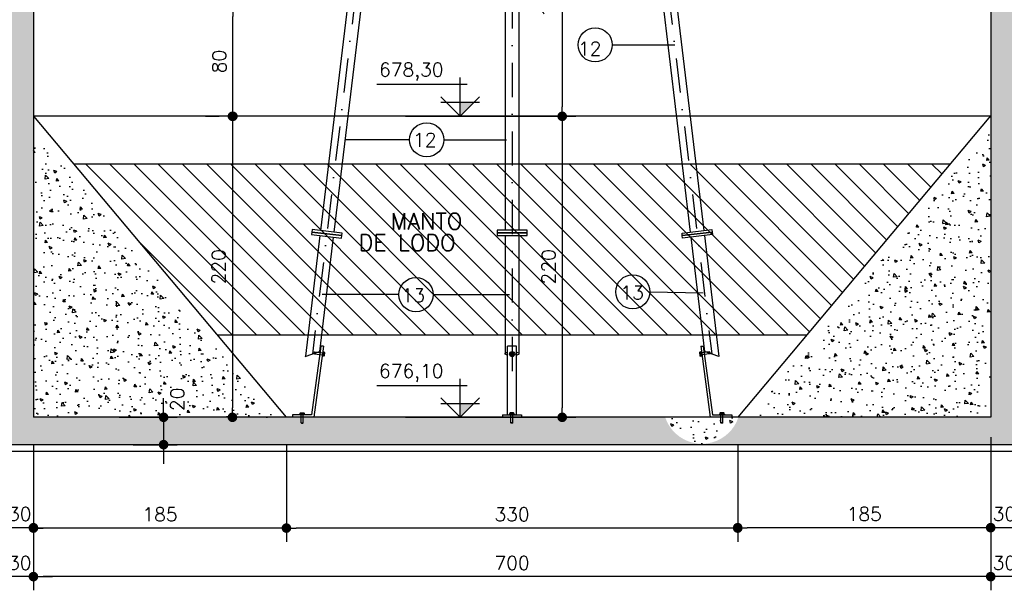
# Model space of a CAD drawing. Extents: x -5331 to -1301, y -1061 to 1809.
# Tile 16 of 25: x -3417 to -2697, y 520 to 937. Entities that reach past the tile are written whole.
import ezdxf

# ---------------------------------------------------------------- set-up
doc = ezdxf.new("R2010")
doc.units = 0
doc.header["$LTSCALE"] = 10
doc.header["$MEASUREMENT"] = 0
doc.linetypes.add('DASHDOT', pattern=[1, 0.5, -0.25, 0, -0.25])
doc.layers.get('0').update_dxf_attribs({"linetype": 'CONTINUOUS'})
doc.layers.get('DEFPOINTS').update_dxf_attribs({"linetype": 'CONTINUOUS'})
for name, color, linetype in [('ELEVAÇÃO', 2, 'CONTINUOUS'), ('HITA', 150, 'CONTINUOUS'), ('PAREDES', 5, 'CONTINUOUS')]:
    doc.layers.add(name, color=color, linetype=linetype)
doc.styles.add('ROMANS', font='romans.shx')
doc.dimstyles.new('DIM1', dxfattribs={"dimtxt": 10, "dimasz": 7, "dimexe": 10, "dimexo": 20, "dimgap": 5, "dimtad": 1, "dimdec": 0, "dimzin": 0, "dimdsep": 46, "dimtxsty": 'ROMANS', "dimblk1": 'DOT', "dimblk2": 'DOT', "dimsah": 1, "dimcen": 0, "dimclrd": 9, "dimclre": 9, "dimclrt": 3, "dimadec": 0, "dimazin": 0, "dimtfac": 1e-07, "dimtdec": 0, "dimtix": 1, "dimtmove": 2, "dimatfit": 3, "dimldrblk": 'DOT', "dimfxl": 0, "dimtolj": 1, "dimtzin": 0, "dimlwd": -1, "dimlwe": -1, "dimarcsym": 0})
pattern_1 = [(130, (-8049.486, 3786.286), (-21.517805, -1.882564), [2.25, -24.75]), (185, (-8049.486, 3786.286), (4.16254, 22.565764), [1.8, -19.8]), (79.5486, (-8051.28, 3786.13), (-17.35528, 20.683186), [1.912206, -21.03426]), (133.8158, (-8049.486, 3792.286), (-32.01723, -4.96557), [3.375, -37.125]), (83.3644, (-8052.154, 3791.872), (-28.03988, 29.22354), [2.86831, -31.55139]), (188.8158, (-8049.486, 3792.286), (-28.03986, 29.22356), [2.7, -29.7]), (159, (-8052.486, 3790.786), (-17.90721, -12.078567), [2.25, -24.75]), (214, (-8052.486, 3790.786), (-7.29946, 21.7545), [1.8, -19.8]), (108.5486, (-8053.979, 3789.78), (-25.20668, 9.675915), [1.912206, -21.03426]), (142.5, (-8049.486, 3786.286), (-0.364796, 9.986816), [0, -19.56, 0, -20.1, 0, -19.875]), (172.5, (-8049.486, 3786.286), (-7.892086, 11.832351), [0, -11.46, 0, -19.11, 0, -7.575]), (212.5, (-8042.796, 3786.286), (-16.014673, -0.676646), [0, -7.5, 0, -23.4, 0, -31.05]), (222.5, (-8039.796, 3786.286), (-17.495585, 3.00315), [0, -9.75, 0, -15.54, 0, -22.05])]

# ---------------------------------------------------------------- blocks, each defined once
blk = doc.blocks.new('DOT')
at = {"color": 0, "linetype": 'ByBlock'}
blk.add_line((-0.5, 0), (-1, 0), dxfattribs=at)
at = {"color": 0, "linetype": 'ByBlock', "const_width": 0.5}
blk.add_lwpolyline([(-0.25, 0, 1), (0.25, 0, 1)], format="xyb", close=True, dxfattribs=at)
blk = doc.blocks.new('*D22')
at = {"color": 9}
for p, q in [((-3407.41, 599.9), (-3407.41, 520.16)), ((-2707.41, 599.9), (-2707.41, 520.16)), ((-2714.41, 530.16), (-3400.41, 530.16))]:
    blk.add_line(p, q, dxfattribs=at)
at = {"layer": 'DEFPOINTS', "color": 0}
for p in [(-3407.41, 619.9), (-2707.41, 619.9), (-3407.41, 530.16)]:
    blk.add_point(p, dxfattribs=at)
at = {"color": 9, "xscale": 7, "yscale": 7, "zscale": 7, "rotation": 180}
blk.add_blockref('DOT', (-3407.41, 530.16), dxfattribs=at)
at = {"color": 9, "xscale": 7, "yscale": 7, "zscale": 7}
blk.add_blockref('DOT', (-2707.41, 530.16), dxfattribs=at)
at = {"color": 3, "insert": (-3057.41, 540.16), "char_height": 10, "attachment_point": 5, "style": 'ROMANS'}
blk.add_mtext('\\A1;700', dxfattribs=at)
blk = doc.blocks.new('_DOT')
at = {"color": 0, "linetype": 'ByBlock'}
blk.add_line((-0.5, 0), (-1, 0), dxfattribs=at)
at = {"color": 0, "linetype": 'ByBlock', "const_width": 0.5}
blk.add_lwpolyline([(-0.25, 0, 1), (0.25, 0, 1)], format="xyb", close=True, dxfattribs=at)
blk = doc.blocks.new('*D25')
at = {"color": 9}
for p, q in [((-3312.24, 653.6), (-3312.24, 660.6)), ((-3344.81, 646.6), (-3302.24, 646.6)), ((-3312.24, 646.6), (-3312.24, 626.6)), ((-3334.41, 626.6), (-3302.24, 626.6)), ((-3312.24, 619.6), (-3312.24, 612.6))]:
    blk.add_line(p, q, dxfattribs=at)
at = {"layer": 'DEFPOINTS', "color": 0}
for p in [(-3364.81, 646.6), (-3354.41, 626.6), (-3312.24, 626.6)]:
    blk.add_point(p, dxfattribs=at)
at = {"color": 9, "xscale": 7, "yscale": 7, "zscale": 7}
for p, rotation in [((-3312.24, 646.6), 270), ((-3312.24, 626.6), 90)]:
    blk.add_blockref('DOT', p, dxfattribs=dict(at, rotation=rotation))
at = {"color": 3, "insert": (-3302.24, 659.75), "char_height": 10, "attachment_point": 5, "rotation": 90, "style": 'ROMANS'}
blk.add_mtext('\\A1;20', dxfattribs=at)
blk = doc.blocks.new('*D28')
at = {"color": 9}
for p, q in [((-3407.41, 626.6), (-3407.41, 555.62)), ((-3222.41, 626.6), (-3222.41, 555.62)), ((-3229.41, 565.62), (-3400.41, 565.62))]:
    blk.add_line(p, q, dxfattribs=at)
at = {"layer": 'DEFPOINTS', "color": 0}
for p in [(-3407.41, 646.6), (-3222.41, 646.6), (-3407.41, 565.62)]:
    blk.add_point(p, dxfattribs=at)
at = {"color": 9, "xscale": 7, "yscale": 7, "zscale": 7, "rotation": 180}
blk.add_blockref('DOT', (-3407.41, 565.62), dxfattribs=at)
at = {"color": 9, "xscale": 7, "yscale": 7, "zscale": 7}
blk.add_blockref('DOT', (-3222.41, 565.62), dxfattribs=at)
at = {"color": 3, "insert": (-3314.91, 575.62), "char_height": 10, "attachment_point": 5, "style": 'ROMANS'}
blk.add_mtext('\\A1;185', dxfattribs=at)
blk = doc.blocks.new('*D32')
at = {"color": 9}
for p, q in [((-2892.41, 626.6), (-2892.41, 555.92)), ((-2707.43, 632.1), (-2707.43, 555.92)), ((-2714.43, 565.92), (-2885.41, 565.92))]:
    blk.add_line(p, q, dxfattribs=at)
at = {"layer": 'DEFPOINTS', "color": 0}
for p in [(-2707.43, 652.1), (-2892.41, 646.6), (-2892.41, 565.92)]:
    blk.add_point(p, dxfattribs=at)
at = {"color": 9, "xscale": 7, "yscale": 7, "zscale": 7, "rotation": 180}
blk.add_blockref('DOT', (-2892.41, 565.92), dxfattribs=at)
at = {"color": 9, "xscale": 7, "yscale": 7, "zscale": 7}
blk.add_blockref('DOT', (-2707.43, 565.92), dxfattribs=at)
at = {"color": 3, "insert": (-2799.92, 575.92), "char_height": 10, "attachment_point": 5, "style": 'ROMANS'}
blk.add_mtext('\\A1;185', dxfattribs=at)
blk = doc.blocks.new('*D34')
at = {"color": 9}
for p, q in [((-3261.56, 866.6), (-3271.89, 866.6)), ((-3261.89, 859.6), (-3261.89, 653.6)), ((-3260.39, 646.6), (-3271.89, 646.6))]:
    blk.add_line(p, q, dxfattribs=at)
at = {"layer": 'DEFPOINTS', "color": 0}
for p in [(-3241.56, 866.6), (-3261.89, 646.6), (-3240.39, 646.6)]:
    blk.add_point(p, dxfattribs=at)
at = {"color": 9, "xscale": 7, "yscale": 7, "zscale": 7}
for p, rotation in [((-3261.89, 866.6), 90), ((-3261.89, 646.6), 270)]:
    blk.add_blockref('DOT', p, dxfattribs=dict(at, rotation=rotation))
at = {"color": 3, "insert": (-3271.89, 756.6), "char_height": 10, "attachment_point": 5, "rotation": 90, "style": 'ROMANS'}
blk.add_mtext('\\A1;220', dxfattribs=at)
blk = doc.blocks.new('*D33')
at = {"layer": 'DEFPOINTS', "color": 0}
for p in [(-3155.29, 866.6), (-3155.29, 646.6), (-3020.75, 646.6)]:
    blk.add_point(p, dxfattribs=at)
at = {"layer": 'PAREDES', "color": 9}
for p, q in [((-3020.75, 859.6), (-3020.75, 653.6)), ((-3135.29, 646.6), (-3010.75, 646.6))]:
    blk.add_line(p, q, dxfattribs=at)
at = {"layer": 'PAREDES', "color": 9, "xscale": 7, "yscale": 7, "zscale": 7}
for p, rotation in [((-3020.75, 866.6), 90), ((-3020.75, 646.6), 270)]:
    blk.add_blockref('DOT', p, dxfattribs=dict(at, rotation=rotation))
at = {"layer": 'PAREDES', "color": 3, "insert": (-3030.75, 756.6), "char_height": 10, "attachment_point": 5, "rotation": 90, "style": 'ROMANS'}
blk.add_mtext('\\A1;220', dxfattribs=at)
blk = doc.blocks.new('*D31')
at = {"color": 9}
for p, q in [((-3222.41, 626.6), (-3222.41, 555.62)), ((-2892.41, 626.6), (-2892.41, 555.62)), ((-2899.41, 565.62), (-3215.41, 565.62))]:
    blk.add_line(p, q, dxfattribs=at)
at = {"layer": 'DEFPOINTS', "color": 0}
for p in [(-3222.41, 646.6), (-2892.41, 646.6), (-3222.41, 565.62)]:
    blk.add_point(p, dxfattribs=at)
at = {"color": 9, "xscale": 7, "yscale": 7, "zscale": 7, "rotation": 180}
blk.add_blockref('DOT', (-3222.41, 565.62), dxfattribs=at)
at = {"color": 9, "xscale": 7, "yscale": 7, "zscale": 7}
blk.add_blockref('DOT', (-2892.41, 565.62), dxfattribs=at)
at = {"color": 3, "insert": (-3057.41, 575.62), "char_height": 10, "attachment_point": 5, "style": 'ROMANS'}
blk.add_mtext('\\A1;330', dxfattribs=at)
blk = doc.blocks.new('*D29')
at = {"layer": 'DEFPOINTS', "color": 0}
for p in [(-3155.29, 1036.6), (-3155.29, 866.6), (-3020.75, 866.6)]:
    blk.add_point(p, dxfattribs=at)
at = {"layer": 'PAREDES', "color": 9}
for p, q in [((-3020.75, 1029.6), (-3020.75, 873.6)), ((-3135.29, 866.6), (-3010.75, 866.6))]:
    blk.add_line(p, q, dxfattribs=at)
at = {"layer": 'PAREDES', "color": 9, "xscale": 7, "yscale": 7, "zscale": 7}
for p, rotation in [((-3020.75, 1036.6), 90), ((-3020.75, 866.6), 270)]:
    blk.add_blockref('DOT', p, dxfattribs=dict(at, rotation=rotation))
at = {"layer": 'PAREDES', "color": 3, "insert": (-3030.75, 951.6), "char_height": 10, "attachment_point": 5, "rotation": 90, "style": 'ROMANS'}
blk.add_mtext('\\A1;170', dxfattribs=at)
blk = doc.blocks.new('*D30')
at = {"color": 9}
for p, q in [((-3241.89, 946.6), (-3251.56, 946.6)), ((-3261.56, 873.6), (-3261.56, 939.6)), ((-3281.56, 866.6), (-3271.56, 866.6))]:
    blk.add_line(p, q, dxfattribs=at)
at = {"layer": 'DEFPOINTS', "color": 0}
for p in [(-3261.89, 946.6), (-3261.56, 946.6), (-3261.56, 866.6)]:
    blk.add_point(p, dxfattribs=at)
at = {"color": 9, "xscale": 7, "yscale": 7, "zscale": 7}
for p, rotation in [((-3261.56, 946.6), 90), ((-3261.56, 866.6), 270)]:
    blk.add_blockref('DOT', p, dxfattribs=dict(at, rotation=rotation))
at = {"color": 3, "insert": (-3271.56, 906.6), "char_height": 10, "attachment_point": 5, "rotation": 90, "style": 'ROMANS'}
blk.add_mtext('\\A1;80', dxfattribs=at)
blk = doc.blocks.new('*D172')
at = {"color": 9}
for p, q in [((-2707.41, 626.6), (-2707.41, 555.92)), ((-2687.41, 626.6), (-2687.41, 555.92)), ((-2714.41, 565.92), (-2721.41, 565.92)), ((-2687.41, 565.92), (-2707.41, 565.92)), ((-2680.41, 565.92), (-2673.41, 565.92))]:
    blk.add_line(p, q, dxfattribs=at)
at = {"layer": 'DEFPOINTS', "color": 0}
for p in [(-2707.41, 646.6), (-2687.41, 646.6), (-2707.41, 565.92)]:
    blk.add_point(p, dxfattribs=at)
at = {"color": 9, "xscale": 7, "yscale": 7, "zscale": 7}
blk.add_blockref('DOT', (-2707.41, 565.92), dxfattribs=at)
at = {"color": 9, "xscale": 7, "yscale": 7, "zscale": 7, "rotation": 180}
blk.add_blockref('DOT', (-2687.41, 565.92), dxfattribs=at)
at = {"color": 3, "insert": (-2697.41, 575.92), "char_height": 10, "attachment_point": 5, "style": 'ROMANS'}
blk.add_mtext('\\A1;30', dxfattribs=at)
blk = doc.blocks.new('*D173')
at = {"color": 9}
for p, q in [((-2707.41, 626.6), (-2707.41, 520.16)), ((-2687.41, 626.6), (-2687.41, 520.16)), ((-2714.41, 530.16), (-2721.41, 530.16)), ((-2687.41, 530.16), (-2707.41, 530.16)), ((-2680.41, 530.16), (-2673.41, 530.16))]:
    blk.add_line(p, q, dxfattribs=at)
at = {"layer": 'DEFPOINTS', "color": 0}
for p in [(-2707.41, 646.6), (-2687.41, 646.6), (-2707.41, 530.16)]:
    blk.add_point(p, dxfattribs=at)
at = {"color": 9, "xscale": 7, "yscale": 7, "zscale": 7}
blk.add_blockref('DOT', (-2707.41, 530.16), dxfattribs=at)
at = {"color": 9, "xscale": 7, "yscale": 7, "zscale": 7, "rotation": 180}
blk.add_blockref('DOT', (-2687.41, 530.16), dxfattribs=at)
at = {"color": 3, "insert": (-2697.41, 540.16), "char_height": 10, "attachment_point": 5, "style": 'ROMANS'}
blk.add_mtext('\\A1;30', dxfattribs=at)
blk = doc.blocks.new('*D175')
at = {"color": 9}
for p, q in [((-3427.41, 626.6), (-3427.41, 555.92)), ((-3407.41, 626.6), (-3407.41, 555.92)), ((-3434.41, 565.92), (-3441.41, 565.92)), ((-3407.41, 565.92), (-3427.41, 565.92)), ((-3400.41, 565.92), (-3393.41, 565.92))]:
    blk.add_line(p, q, dxfattribs=at)
at = {"layer": 'DEFPOINTS', "color": 0}
for p in [(-3427.41, 646.6), (-3407.41, 646.6), (-3427.41, 565.92)]:
    blk.add_point(p, dxfattribs=at)
at = {"color": 9, "xscale": 7, "yscale": 7, "zscale": 7}
blk.add_blockref('DOT', (-3427.41, 565.92), dxfattribs=at)
at = {"color": 9, "xscale": 7, "yscale": 7, "zscale": 7, "rotation": 180}
blk.add_blockref('DOT', (-3407.41, 565.92), dxfattribs=at)
at = {"color": 3, "insert": (-3417.41, 575.92), "char_height": 10, "attachment_point": 5, "style": 'ROMANS'}
blk.add_mtext('\\A1;30', dxfattribs=at)
blk = doc.blocks.new('*D176')
at = {"color": 9}
for p, q in [((-3427.41, 626.6), (-3427.41, 520.16)), ((-3407.41, 626.6), (-3407.41, 520.16)), ((-3434.41, 530.16), (-3441.41, 530.16)), ((-3407.41, 530.16), (-3427.41, 530.16)), ((-3400.41, 530.16), (-3393.41, 530.16))]:
    blk.add_line(p, q, dxfattribs=at)
at = {"layer": 'DEFPOINTS', "color": 0}
for p in [(-3427.41, 646.6), (-3407.41, 646.6), (-3427.41, 530.16)]:
    blk.add_point(p, dxfattribs=at)
at = {"color": 9, "xscale": 7, "yscale": 7, "zscale": 7}
blk.add_blockref('DOT', (-3427.41, 530.16), dxfattribs=at)
at = {"color": 9, "xscale": 7, "yscale": 7, "zscale": 7, "rotation": 180}
blk.add_blockref('DOT', (-3407.41, 530.16), dxfattribs=at)
at = {"color": 3, "insert": (-3417.41, 540.16), "char_height": 10, "attachment_point": 5, "style": 'ROMANS'}
blk.add_mtext('\\A1;30', dxfattribs=at)

msp = doc.modelspace()

# ---------------------------------------------------------------- hatches: boundary and pattern name
h = msp.add_hatch()
h.set_pattern_fill('AR-CONC', color=9, scale=3, style=0)
h.set_pattern_definition([(130, (-7622.223, -3316.469), (-21.517805, -1.882564), [2.25, -24.75]), (185, (-7622.223, -3316.469), (4.16254, 22.565764), [1.8, -19.8]), (79.5486, (-7624.016, -3316.625), (-17.35528, 20.683186), [1.912206, -21.03426]), (133.8158, (-7622.223, -3310.469), (-32.01723, -4.96557), [3.375, -37.125]), (83.3644, (-7624.89, -3310.882), (-28.03988, 29.22354), [2.86831, -31.55139]), (188.8158, (-7622.223, -3310.47), (-28.03986, 29.22356), [2.7, -29.7]), (159, (-7625.223, -3311.969), (-17.90721, -12.078567), [2.25, -24.75]), (214, (-7625.223, -3311.969), (-7.29946, 21.7545), [1.8, -19.8]), (108.5486, (-7626.716, -3312.975), (-25.20668, 9.675915), [1.912206, -21.03426]), (142.5, (-7622.223, -3316.4686), (-0.364796, 9.986816), [0, -19.56, 0, -20.1, 0, -19.875]), (172.5, (-7622.223, -3316.469), (-7.892086, 11.832351), [0, -11.46, 0, -19.11, 0, -7.575]), (212.5, (-7615.533, -3316.469), (-16.014673, -0.676646), [0, -7.5, 0, -23.4, 0, -31.05]), (222.5, (-7612.533, -3316.469), (-17.495585, 3.00315), [0, -9.75, 0, -15.54, 0, -22.05])])
h.paths.add_polyline_path([(-4147.41, 1346.6), (-4127.41, 1346.6), (-4127.41, 1286.6), (-4147.41, 1286.6)], flags=16)
h.paths.add_polyline_path([(-4147.41, 1266.6), (-4147.41, 1286.6), (-4127.41, 1286.6), (-4127.41, 1256.6), (-4107.41, 1256.6), (-4107.41, 1276.6), (-4097.41, 1286.6), (-4097.41, 1246.6), (-4127.41, 1246.6), (-4127.41, 1201.92), (-4127.41, 1036.6), (-4147.41, 1036.6)], flags=17)
h.paths.add_polyline_path([(-4147.41, 1036.6), (-4127.86, 1036.6), (-4127.86, 1036.6), (-4127.86, 1036.6), (-4127.41, 1036.6), (-4127.41, 1007.79), (-4131.01, 1007.79), (-4131.01, 1006.43), (-4127.41, 1006.43), (-4127.41, 1002.77), (-4127.41, 946.65), (-4130.94, 946.64), (-4130.94, 945.28), (-4127.41, 945.29), (-4127.41, 943.18), (-4127.41, 866.6), (-4147.41, 866.6)], flags=17)
h.paths.add_polyline_path([(-4147.41, 866.6), (-4127.41, 866.6), (-4127.41, 831.6), (-4147.41, 831.6)], flags=17)
h.paths.add_polyline_path([(-4147.41, 831.6), (-4127.41, 831.6), (-4127.41, 706.6), (-4147.41, 706.6)], flags=17)
h.paths.add_polyline_path([(-4147.41, 706.6), (-4127.41, 706.6), (-4127.41, 646.6), (-3931.65, 646.6), (-3931.65, 642.32), (-3930.15, 642.32), (-3930.15, 646.6), (-3778.32, 646.6), (-3778.32, 642.32), (-3776.82, 642.32), (-3776.82, 646.6), (-3624.67, 646.6), (-3624.67, 642.32), (-3623.17, 642.32), (-3623.17, 646.6), (-3427.41, 646.6), (-3427.41, 945.55), (-3423.91, 945.56), (-3423.92, 946.91), (-3427.41, 946.9), (-3427.41, 1006.43), (-3424.08, 1006.43), (-3424.08, 1007.79), (-3427.41, 1007.79), (-3427.41, 1246.6), (-3457.41, 1246.6), (-3457.41, 1286.6), (-3447.41, 1276.6), (-3447.41, 1256.6), (-3427.41, 1256.6), (-3427.41, 1346.6), (-3656.74, 1346.6), (-3647.41, 1365.74), (-3647.41, 1356.6), (-3187.41, 1356.6), (-3187.41, 1401.6), (-3187.41, 1411.6), (-3177.41, 1411.6), (-3177.41, 1407.6), (-3172.41, 1407.6), (-3172.41, 1356.6), (-3142.41, 1356.6), (-3142.41, 1376.6), (-3132.41, 1366.6), (-3132.41, 1356.6), (-3128.69, 1356.6), (-3129.89, 1346.6), (-3142.41, 1346.6), (-3142.41, 1295.04), (-3152.33, 1295.04), (-3152.33, 1292.04), (-3142.41, 1292.04), (-3142.41, 1286.6), (-3157.41, 1286.6), (-3157.41, 1346.6), (-3407.41, 1346.6), (-3407.41, 1256.6), (-3387.41, 1256.6), (-3387.41, 1276.6), (-3377.41, 1286.6), (-3377.41, 1246.6), (-3407.41, 1246.6), (-3407.41, 1007.79), (-3411.01, 1007.79), (-3411.01, 1006.43), (-3407.41, 1006.43), (-3407.41, 950.25), (-3407.51, 950.18), (-3407.51, 946.65), (-3410.94, 946.64), (-3410.94, 945.28), (-3407.5, 945.29), (-3407.5, 943.18), (-3407.41, 943.18), (-3407.41, 646.6), (-3211.65, 646.6), (-3211.65, 642.32), (-3210.15, 642.32), (-3210.15, 646.6), (-3058.32, 646.6), (-3058.32, 642.32), (-3056.82, 642.32), (-3056.82, 646.6), (-2945.4, 646.6, 0.132437), (-2937.33, 634.35), (-2940.49, 626.6), (-4147.41, 626.6)])
h.paths.add_polyline_path([(-2891.88, 646.6), (-2707.41, 646.6), (-2707.41, 936.77), (-2687.41, 919.48), (-2687.41, 626.6), (-2940.49, 626.6), (-2937.33, 634.35, 0.538906)])
h.paths.add_polyline_path([(-2707.41, 992.76, 0.208186), (-2687.41, 1019.93), (-2687.41, 919.48), (-2707.41, 936.77), (-2707.41, 945.55), (-2703.97, 945.56), (-2703.98, 946.91), (-2707.41, 946.9)])
h.paths.add_polyline_path([(-2707.41, 1065.88, -0.208186), (-2687.41, 1038.71), (-2687.41, 1019.93, -0.208186), (-2707.41, 992.76), (-2707.41, 1006.43), (-2704.27, 1006.43), (-2704.27, 1007.79), (-2707.41, 1007.79)])
h.paths.add_polyline_path([(-2687.41, 1083.57), (-2687.41, 1038.71, 0.137731), (-2698.33, 1058.79)])
h.paths.add_polyline_path([(-2707.41, 1246.6), (-2737.41, 1246.6), (-2737.41, 1286.6), (-2727.41, 1276.6), (-2727.41, 1256.6), (-2707.41, 1256.6), (-2707.41, 1346.6), (-2800.23, 1346.6), (-2798.08, 1356.6), (-2687.41, 1356.6), (-2687.41, 1083.57), (-2698.33, 1058.79, 0.06849), (-2707.41, 1065.88)])
h.paths.add_polyline_path([(-2927.41, 1367.17), (-2927.41, 1356.6), (-2798.08, 1356.6), (-2800.23, 1346.6), (-2937.15, 1346.6)])
h.paths.add_polyline_path([(-2942.41, 1407.6), (-2937.41, 1407.6), (-2937.41, 1411.6), (-2927.41, 1411.6), (-2927.41, 1401.6), (-2927.41, 1367.17), (-2937.15, 1346.6), (-2957.41, 1346.6), (-2957.41, 1320.46, 0.135637), (-2972.41, 1321.04), (-2972.41, 1346.6), (-2984.94, 1346.6), (-2986.14, 1356.6), (-2982.41, 1356.6), (-2982.41, 1366.6), (-2972.41, 1376.6), (-2972.41, 1356.6), (-2942.41, 1356.6)])
h.paths.add_polyline_path([(-2972.41, 1321.04, -0.135637), (-2957.41, 1320.46), (-2957.41, 1286.6), (-2972.41, 1286.6), (-2972.41, 1292.04), (-2962.49, 1292.04), (-2962.49, 1295.04), (-2972.41, 1295.04)], flags=17)
h.paths.add_polyline_path([(-3012.41, 1407.6), (-3002.41, 1407.6), (-3002.41, 1356.6), (-3012.41, 1356.6)], flags=16)
h.paths.add_polyline_path([(-3012.41, 1356.6), (-3002.41, 1356.6), (-2996.21, 1356.6), (-2995.01, 1346.6), (-3012.41, 1346.6)], flags=16)
h.paths.add_polyline_path([(-3112.41, 1407.6), (-3102.41, 1407.6), (-3102.41, 1356.6), (-3112.41, 1356.6)], flags=16)
h.paths.add_polyline_path([(-3118.61, 1356.6), (-3112.41, 1356.6), (-3102.41, 1356.6), (-3102.41, 1346.6), (-3119.82, 1346.6)], flags=16)
h.paths.add_polyline_path([(-3662.41, 1407.6), (-3657.41, 1407.6), (-3657.41, 1411.6), (-3647.41, 1411.6), (-3647.41, 1401.6), (-3647.41, 1365.74), (-3656.74, 1346.6), (-3677.41, 1346.6), (-3677.41, 1320.46, 0.135637), (-3692.41, 1321.04), (-3692.41, 1346.6), (-3704.94, 1346.6), (-3706.14, 1356.6), (-3702.41, 1356.6), (-3702.41, 1366.6), (-3692.41, 1376.6), (-3692.41, 1356.6), (-3662.41, 1356.6)], flags=17)
h.paths.add_polyline_path([(-3692.41, 1321.04, -0.135637), (-3677.41, 1320.46), (-3677.41, 1286.6), (-3692.41, 1286.6), (-3692.41, 1292.04), (-3682.49, 1292.04), (-3682.49, 1295.04), (-3692.41, 1295.04)], flags=17)
h.paths.add_polyline_path([(-3732.41, 1407.6), (-3722.41, 1407.6), (-3722.41, 1356.6), (-3732.41, 1356.6)], flags=17)
h.paths.add_polyline_path([(-3732.41, 1356.6), (-3722.41, 1356.6), (-3716.21, 1356.6), (-3715.01, 1346.6), (-3732.41, 1346.6)], flags=17)
h.paths.add_polyline_path([(-3832.41, 1407.6), (-3822.41, 1407.6), (-3822.41, 1356.6), (-3832.41, 1356.6)], flags=17)
h.paths.add_polyline_path([(-3877.41, 1346.6), (-4127.41, 1346.6), (-4147.41, 1346.6), (-4147.41, 1356.6), (-3907.41, 1356.6), (-3907.41, 1401.6), (-3907.41, 1411.6), (-3897.41, 1411.6), (-3897.41, 1407.6), (-3892.41, 1407.6), (-3892.41, 1356.6), (-3862.41, 1356.6), (-3862.41, 1376.6), (-3852.41, 1366.6), (-3852.41, 1356.6), (-3848.69, 1356.6), (-3849.89, 1346.6), (-3862.41, 1346.6), (-3862.41, 1295.04), (-3872.33, 1295.04), (-3872.33, 1292.04), (-3862.41, 1292.04), (-3862.41, 1286.6), (-3877.41, 1286.6)], flags=17)
h.paths.add_polyline_path([(-3838.61, 1356.6), (-3832.41, 1356.6), (-3822.41, 1356.6), (-3822.41, 1346.6), (-3839.82, 1346.6)], flags=17)
h.paths.add_polyline_path([(-3294.74, 1341.72), (-3294.74, 1361.48), (-3309.74, 1361.48), (-3309.74, 1341.72)], flags=25)
at = {"linetype": 'Continuous'}
h = msp.add_hatch(dxfattribs=at)
h.set_pattern_fill('AR-CONC', color=9, scale=3, style=0)
h.set_pattern_definition(pattern_1)
h.paths.add_polyline_path([(-3407.41, 856.6), (-3232.41, 647.99), (-3232.41, 646.6), (-3407.41, 646.6)])
h.paths.add_polyline_path([(-3315.1, 699.27), (-3325.67, 676.62), (-3312.07, 670.28), (-3301.5, 692.93)], flags=24)
h = msp.add_hatch(dxfattribs=at)
h.set_pattern_fill('AR-CONC', color=9, scale=3, style=0)
h.set_pattern_definition(pattern_1)
h.paths.add_polyline_path([(-2707.41, 856.6), (-2707.41, 646.6), (-2883.58, 646.6)])
h = msp.add_hatch()
h.set_pattern_fill('ANSI31', color=3, scale=100, style=0)
h.set_pattern_definition([(135, (-9966.4, 4476.695), (8.838835, 8.838835), [])])
h.paths.add_polyline_path([(-2737.22, 831.6), (-2842.08, 706.6), (-3272.75, 706.6), (-3377.61, 831.6)])
h = msp.add_hatch()
h.set_pattern_fill('AR-CONC', color=9, scale=3, style=0)
h.set_pattern_definition([(130, (-6773.341, 422.594), (-21.517805, -1.882564), [2.25, -24.75]), (185, (-6773.34, 422.594), (4.16254, 22.56576), [1.8, -19.8]), (79.5486, (-6775.134, 422.437), (-17.35528, 20.68319), [1.9122, -21.03426]), (133.8158, (-6773.34, 428.594), (-32.01723, -4.96557), [3.375, -37.125]), (83.3644, (-6776.01, 428.18), (-28.03988, 29.22354), [2.8683, -31.5514]), (188.8158, (-6773.34, 428.594), (-28.03986, 29.22356), [2.7, -29.7]), (159, (-6776.341, 427.094), (-17.90721, -12.07857), [2.25, -24.75]), (214, (-6776.34, 427.094), (-7.29946, 21.7545), [1.8, -19.8]), (108.5486, (-6777.833, 426.087), (-25.20668, 9.67591), [1.9122, -21.03426]), (142.5, (-6773.341, 422.594), (-0.364796, 9.986816), [0, -19.56, 0, -20.1, 0, -19.875]), (172.5, (-6773.341, 422.594), (-7.892086, 11.83235), [0, -11.46, 0, -19.11, 0, -7.575]), (212.5, (-6766.651, 422.594), (-16.014673, -0.676646), [0, -7.5, 0, -23.4, 0, -31.05]), (222.5, (-6763.651, 422.594), (-17.495585, 3.00315), [0, -9.75, 0, -15.54, 0, -22.05])])
h.paths.add_polyline_path([(-2945.4, 646.6), (-2904.67, 646.6), (-2904.67, 642.6), (-2904.4, 642.32), (-2903.45, 642.32), (-2903.17, 642.6), (-2903.17, 646.6), (-2891.88, 646.6, -0.72294)])
at = {"layer": 'ELEVAÇÃO'}
for points in [[(-3095.28, 876.94), (-3085.14, 876.94), (-3095.28, 866.8)], [(-3095.34, 656.75), (-3085.19, 656.75), (-3095.34, 646.6)]]:
    msp.add_hatch(color=256, dxfattribs=at).paths.add_polyline_path(points)

# ---------------------------------------------------------------- linework, layer by layer
at = {"color": 9, "linetype": 'DASHDOT', "ltscale": 5}
for p, q in [((-3123.65, 1356.59), (-3203.42, 692.87)), ((-3057.41, 1356.6), (-3057.41, 675.37)), ((-2991.17, 1356.58), (-2911.43, 692.88))]:
    msp.add_line(p, q, dxfattribs=at)
at = {"color": 3}
for p, q in [((-3128.69, 1356.57), (-3197.47, 783.2)), ((-3118.61, 1356.6), (-3187.67, 782.02)), ((-3062.41, 1356.6), (-3062.41, 783.26)), ((-3052.41, 1356.6), (-3052.39, 783.26)), ((-2996.21, 1356.6), (-2927.16, 782.02)), ((-2986.14, 1356.57), (-2917.23, 783.21)), ((-2737.22, 831.6), (-3377.61, 831.6)), ((-3197.92, 779.42), (-3208.51, 691.2)), ((-3188.12, 778.25), (-3198.18, 694.6)), ((-3062.41, 779.46), (-3062.4, 693.31)), ((-3052.39, 779.46), (-3052.38, 693.03)), ((-2926.7, 778.25), (-2916.65, 694.6)), ((-2916.77, 779.44), (-2906.16, 691.15)), ((-2842.08, 706.6), (-3272.75, 706.6)), ((-3208.68, 691.14), (-3198.18, 694.6)), ((-2906.14, 691.14), (-2916.65, 694.6))]:
    msp.add_line(p, q, dxfattribs=at)
at = {"color": 5, "linetype": 'Continuous'}
for p, q in [((-3407.41, 1246.6), (-3407.41, 646.6)), ((-2707.41, 1246.6), (-2707.41, 646.6))]:
    msp.add_line(p, q, dxfattribs=at)
at = {"color": 9}
for p, q in [((-2984.14, 918.81), (-2938.37, 918.81)), ((-3132.33, 849.43), (-3179.57, 849.43)), ((-3107.33, 849.43), (-3061.56, 849.43)), ((-3140.2, 736.26), (-3196.19, 736.26)), ((-3115.2, 736.26), (-3059.32, 736.26)), ((-2956.65, 738.3), (-2917.6, 737.64))]:
    msp.add_line(p, q, dxfattribs=at)
at = {"color": 7}
for p, q in [((-2707.41, 866.6), (-3407.41, 866.6)), ((-3197.22, 698.71), (-3204.01, 648.48)), ((-3195.36, 698.49), (-3202.35, 646.6)), ((-3195.36, 698.49), (-3197.22, 698.71)), ((-3054.05, 698.49), (-3060.78, 698.49)), ((-3060.78, 648.48), (-3060.78, 698.49)), ((-3054.05, 648.48), (-3054.05, 698.49)), ((-2919.47, 698.49), (-2917.61, 698.71)), ((-2919.47, 698.49), (-2912.47, 646.6)), ((-2917.61, 698.71), (-2910.81, 648.48)), ((-3202.09, 694.17), (-3202.2, 693.23)), ((-3202.2, 693.23), (-3201.96, 692.92)), ((-3202.09, 694.17), (-3201.78, 694.41)), ((-3201.78, 694.41), (-3201.96, 692.92)), ((-3201.96, 692.92), (-3195.74, 692.16)), ((-3201.78, 694.41), (-3195.56, 693.65)), ((-3195.42, 694.8), (-3195.88, 691.02)), ((-3195.06, 691.32), (-3195.84, 691.42)), ((-3195.74, 692.16), (-3194.97, 692.07)), ((-3195.56, 693.65), (-3194.79, 693.56)), ((-3195.47, 694.4), (-3194.7, 694.3)), ((-3194.7, 694.3), (-3195.06, 691.32)), ((-3195.06, 691.32), (-3194.8, 691.53)), ((-3194.49, 694.03), (-3194.8, 691.53)), ((-3194.8, 691.53), (-3194.8, 691.53)), ((-3194.7, 694.3), (-3194.49, 694.03)), ((-2920.13, 694.3), (-2920.34, 694.03)), ((-2920.34, 694.03), (-2920.03, 691.53)), ((-2919.36, 694.4), (-2920.13, 694.3)), ((-2920.13, 694.3), (-2919.76, 691.32)), ((-2919.26, 693.65), (-2920.04, 693.56)), ((-2919.76, 691.32), (-2920.03, 691.53)), ((-2920.03, 691.53), (-2920.03, 691.53)), ((-2919.08, 692.16), (-2919.85, 692.07)), ((-2919.76, 691.32), (-2918.99, 691.42)), ((-2919.4, 694.8), (-2918.94, 691.02)), ((-2913.05, 694.41), (-2919.26, 693.65)), ((-2912.87, 692.92), (-2919.08, 692.16)), ((-2912.74, 694.17), (-2913.05, 694.41)), ((-2913.05, 694.41), (-2912.87, 692.92)), ((-2912.62, 693.23), (-2912.87, 692.92)), ((-2912.74, 694.17), (-2912.62, 693.23)), ((-3218.03, 648.48), (-3218.03, 646.61)), ((-3204.01, 648.48), (-3218.03, 648.48)), ((-3212.81, 648.86), (-3212.81, 648.48)), ((-3212.81, 648.86), (-3209, 648.86)), ((-3212.4, 649.64), (-3212.16, 649.88)), ((-3212.4, 649.64), (-3209.4, 649.64)), ((-3212.4, 648.86), (-3212.4, 649.64)), ((-3212.16, 649.88), (-3209.64, 649.88)), ((-3211.65, 648.86), (-3211.65, 649.64)), ((-3211.65, 642.6), (-3211.65, 648.86)), ((-3210.15, 648.86), (-3210.15, 649.64)), ((-3210.15, 642.6), (-3210.15, 648.86)), ((-3209.64, 649.88), (-3209.64, 649.88)), ((-3209.4, 649.64), (-3209.64, 649.88)), ((-3209.4, 649.64), (-3209.4, 648.86)), ((-3209, 648.86), (-3209, 648.48)), ((-3064.46, 648.48), (-3050.44, 648.48)), ((-3064.39, 648.48), (-3064.39, 646.61)), ((-3055.66, 648.86), (-3059.47, 648.86)), ((-3059.47, 648.86), (-3059.47, 648.48)), ((-3059.07, 649.64), (-3058.83, 649.88)), ((-3056.07, 649.64), (-3059.07, 649.64)), ((-3059.07, 649.64), (-3059.07, 648.86)), ((-3056.31, 649.88), (-3058.83, 649.88)), ((-3058.83, 649.88), (-3058.83, 649.88)), ((-3058.32, 648.86), (-3058.32, 649.64)), ((-3058.32, 642.6), (-3058.32, 648.86)), ((-3056.82, 648.86), (-3056.82, 649.64)), ((-3056.82, 642.6), (-3056.82, 648.86)), ((-3056.07, 649.64), (-3056.31, 649.88)), ((-3056.07, 648.86), (-3056.07, 649.64)), ((-3055.66, 648.86), (-3055.66, 648.48)), ((-3050.44, 648.48), (-3050.44, 646.61)), ((-2910.81, 648.48), (-2896.79, 648.48)), ((-2902.02, 648.86), (-2905.83, 648.86)), ((-2905.83, 648.86), (-2905.83, 648.48)), ((-2905.42, 649.64), (-2905.18, 649.88)), ((-2905.42, 649.64), (-2905.42, 648.86)), ((-2902.42, 649.64), (-2905.42, 649.64)), ((-2905.18, 649.88), (-2905.18, 649.88)), ((-2902.66, 649.88), (-2905.18, 649.88)), ((-2904.67, 648.86), (-2904.67, 649.64)), ((-2904.67, 642.6), (-2904.67, 648.86)), ((-2903.17, 648.86), (-2903.17, 649.64)), ((-2903.17, 642.6), (-2903.17, 648.86)), ((-2902.42, 649.64), (-2902.66, 649.88)), ((-2902.42, 648.86), (-2902.42, 649.64)), ((-2902.02, 648.86), (-2902.02, 648.48)), ((-2896.79, 648.48), (-2896.79, 646.61)), ((-3211.38, 642.32), (-3211.65, 642.6)), ((-3211.65, 642.6), (-3210.15, 642.6)), ((-3211.38, 642.32), (-3210.43, 642.32)), ((-3210.43, 642.32), (-3210.15, 642.6)), ((-3056.82, 642.6), (-3058.32, 642.6)), ((-3058.04, 642.32), (-3058.32, 642.6)), ((-3057.09, 642.32), (-3058.04, 642.32)), ((-3057.09, 642.32), (-3056.82, 642.6)), ((-2903.17, 642.6), (-2904.67, 642.6)), ((-2904.4, 642.32), (-2904.67, 642.6)), ((-2903.45, 642.32), (-2904.4, 642.32)), ((-2903.45, 642.32), (-2903.17, 642.6)), ((-1947.41, 621.6), (-4867.41, 621.6))]:
    msp.add_line(p, q, dxfattribs=at)
at = {"color": 4}
for p, q in [((-3222.41, 646.6), (-3407.04, 866.69)), ((-2707.51, 867.02), (-2892.41, 646.6))]:
    msp.add_line(p, q, dxfattribs=at)
at = {"color": 5}
for p, q in [((-2707.41, 646.6), (-3407.41, 646.6)), ((-1947.41, 626.6), (-4887.41, 626.6))]:
    msp.add_line(p, q, dxfattribs=at)
at = {"color": 3}
for points in [[(-3203.99, 780.15), (-3182.15, 777.53), (-3181.92, 779.41), (-3203.76, 782.04)], [(-3203.76, 782.04), (-3181.92, 779.41), (-3181.69, 781.3), (-3203.54, 783.93)], [(-3068.41, 781.36), (-3046.41, 781.36), (-3046.41, 783.26), (-3068.41, 783.26)], [(-3068.41, 779.46), (-3046.41, 779.46), (-3046.41, 781.36), (-3068.41, 781.36)], [(-2911.06, 782.04), (-2932.91, 779.41), (-2933.13, 781.3), (-2911.29, 783.93)], [(-2910.84, 780.15), (-2932.68, 777.53), (-2932.91, 779.41), (-2911.06, 782.04)]]:
    msp.add_lwpolyline(points, close=True, dxfattribs=at)
at = {"color": 9}
for centre in [(-2996.64, 918.81), (-3119.83, 849.43), (-2969.15, 738.3), (-3127.7, 736.26)]:
    msp.add_circle(centre, 12.5, dxfattribs=at)
at = {"color": 7}
for radius in [1.9, 1.5, 0.75]:
    msp.add_circle((-3057.41, 692.78), radius, dxfattribs=at)
at = {"color": 7, "extrusion": (0, 0, -1)}
for start_param, end_param in [(2.301706, 3.981479), (5.443299, 7.123072)]:
    msp.add_ellipse((-3057.41, 693.11), major_axis=(5.04, 0), ratio=0.294712, start_param=start_param, end_param=end_param, dxfattribs=at)
at = {"layer": 'ELEVAÇÃO', "color": 3, "linetype": 'Continuous'}
for p, q in [((-3095.28, 866.8), (-3095.28, 894.92)), ((-3090.28, 889.92), (-3156.33, 889.92)), ((-3095.28, 866.8), (-3109.42, 880.94)), ((-3095.28, 866.8), (-3081.14, 880.94)), ((-3109.42, 876.94), (-3081.14, 876.94)), ((-3090.34, 669.72), (-3156.38, 669.72)), ((-3095.34, 646.6), (-3095.34, 674.72)), ((-3095.34, 646.6), (-3109.48, 660.75)), ((-3109.48, 656.75), (-3081.19, 656.75)), ((-3095.34, 646.6), (-3081.19, 660.75))]:
    msp.add_line(p, q, dxfattribs=at)
at = {"layer": 'HITA', "color": 5, "linetype": 'Continuous'}
msp.add_line((-3407.41, 1199.43), (-3407.41, 666.6), dxfattribs=at)

# ---------------------------------------------------------------- texts
at = {"color": 2, "style": 'ROMANS'}
for s, p in [('12', (-3009.22, 910.97)), ('12', (-3129.79, 844.39)), ('13', (-2978.22, 732.77)), ('13', (-3138.23, 730.77))]:
    msp.add_text(s, height=10, dxfattribs=at).set_placement(p)
at = {"color": 3, "style": 'ROMANS'}
for s, height, p in [('678,30', 10, (-3154.67, 895.72)), ('MANTO', 12, (-3146.24, 783.89)), ('DE LODO', 12, (-3169.67, 768.26)), ('676,10', 10, (-3154.73, 675.52))]:
    msp.add_text(s, height=height, dxfattribs=at).set_placement(p)

# ---------------------------------------------------------------- dimensions: what is measured, and where the dimension line sits
at = {"color": 2}
for base, p1, p2, angle, picture, middle in [((-3261.56, 946.6), (-3261.56, 866.6), (-3261.89, 946.6), 90, '*D30', (-3271.56, 906.6)), ((-3261.89, 646.6), (-3241.56, 866.6), (-3240.39, 646.6), 90, '*D34', (-3271.89, 756.6)), ((-2892.41, 565.92), (-2707.43, 652.1), (-2892.41, 646.6), 180, '*D32', (-2799.92, 575.92)), ((-3407.41, 565.62), (-3222.41, 646.6), (-3407.41, 646.6), 180, '*D28', (-3314.91, 575.62)), ((-3222.41, 565.62), (-2892.41, 646.6), (-3222.41, 646.6), 180, '*D31', (-3057.41, 575.62)), ((-3407.41, 530.16), (-2707.41, 619.9), (-3407.41, 619.9), 180, '*D22', (-3057.41, 540.16))]:
    dim = msp.add_linear_dim(base=base, p1=p1, p2=p2, angle=angle, dimstyle='DIM1', override={"dimclrd": 9, "dimclre": 9, "dimclrt": 3}, dxfattribs=at)
    dim.commit()
    dim.dimension.update_dxf_attribs({"geometry": picture, "text_midpoint": middle})
dim = msp.add_linear_dim(base=(-3312.24, 626.6), p1=(-3364.81, 646.6), p2=(-3354.41, 626.6), angle=90, dimstyle='DIM1', override={"dimclrd": 9, "dimclre": 9, "dimclrt": 3}, dxfattribs=at)
dim.commit()
dim.dimension.update_dxf_attribs({"geometry": '*D25', "text_midpoint": (-3302.24, 659.75), "dimtype": 160})
for base, p1, p2, picture, middle in [((-3427.41, 565.92), (-3407.41, 646.6), (-3427.41, 646.6), '*D175', (-3417.41, 575.92)), ((-3427.41, 530.16), (-3407.41, 646.6), (-3427.41, 646.6), '*D176', (-3417.41, 540.16)), ((-2707.41, 565.92), (-2687.41, 646.6), (-2707.41, 646.6), '*D172', (-2697.41, 575.92)), ((-2707.41, 530.16), (-2687.41, 646.6), (-2707.41, 646.6), '*D173', (-2697.41, 540.16))]:
    dim = msp.add_linear_dim(base=base, p1=p1, p2=p2, text='30', dimstyle='DIM1', override={"dimclrd": 9, "dimclre": 9, "dimclrt": 3}, dxfattribs=at)
    dim.commit()
    dim.dimension.update_dxf_attribs({"geometry": picture, "text_midpoint": middle})
at = {"layer": 'PAREDES'}
for base, p1, p2, picture, middle in [((-3020.75, 866.6), (-3155.29, 1036.6), (-3155.29, 866.6), '*D29', (-3030.75, 951.6)), ((-3020.75, 646.6), (-3155.29, 866.6), (-3155.29, 646.6), '*D33', (-3030.75, 756.6))]:
    dim = msp.add_linear_dim(base=base, p1=p1, p2=p2, angle=90, dimstyle='DIM1', override={"dimse1": 1, "dimclrd": 9, "dimclre": 9, "dimclrt": 3}, dxfattribs=at)
    dim.commit()
    dim.dimension.update_dxf_attribs({"geometry": picture, "text_midpoint": middle})

doc.saveas('drawing.dxf')
